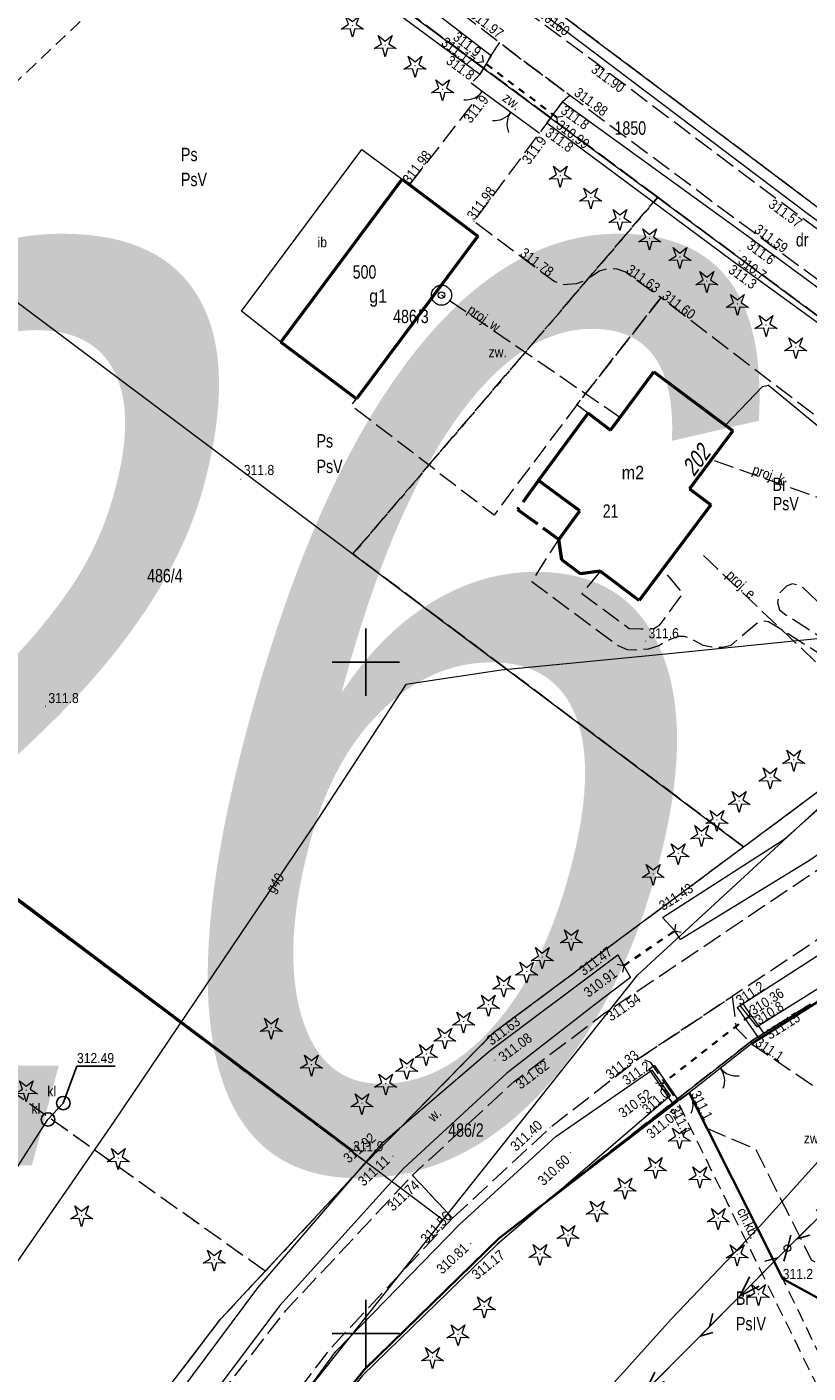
# Model space of a CAD drawing. Header units: metres. Extents: x 7523615 to 7533948, y 5492686 to 5502120.
# Tile 217 of 256: x 7531375 to 7531433, y 5497247 to 5497347. Entities that reach past the tile are written whole.
import ezdxf
from ezdxf.enums import TextEntityAlignment as Align

# ---------------------------------------------------------------- set-up
doc = ezdxf.new("R2010")
doc.units = ezdxf.units.M
for name, pattern in [('1.0_0.5', [1.5, 1, -0.5]), ('1.5_0.5', [2, 1.5, -0.5]), ('2.0_0.5', [2.5, 2, -0.5]), ('219-500', [0]), ('egkk-500', [2, 1.5, -0.5]), ('egug-500', [1, 0.5, -0.5]), ('otkz_500', [1, 0.5, -0.5]), ('otob_500', [0]), ('otof_500', [0]), ('suep_nn_500', [0]), ('sutp_500', [0])]:
    doc.linetypes.add(name, pattern=pattern)
doc.layers.get('0').update_dxf_attribs({"color": 2, "lineweight": 5})
doc.styles.get("Standard").update_dxf_attribs({"font": 'Working1250', "width": 0.75})
doc.linetypes.add('902-500', pattern='A,3.75,0,[1,ksztalty.shx,S=0.5,R=0,X=0,Y=0],3.75', length=7.5)
doc.linetypes.add('otdn_500_short', pattern='A,2.5,0,[21,ksztalty.shx,S=0.5,R=0,X=-1,Y=0],0.5', length=3)

# ---------------------------------------------------------------- blocks, each defined once
blk = doc.blocks.new('203')
at = {"linetype": 'Continuous', "lineweight": 0}
h = blk.add_hatch(color=0, dxfattribs=at)
edge = h.paths.add_edge_path()
edge.add_arc((0, 0), 0.045, 0, 360)
blk = doc.blocks.new('PW01')
at = {"linetype": 'Continuous', "lineweight": 13}
h = blk.add_hatch(color=0, dxfattribs=at)
edge = h.paths.add_edge_path()
edge.add_arc((0, 0), 0.045, 0, 360)
blk = doc.blocks.new('OP011')
at = {"linetype": 'Continuous', "lineweight": 13}
h = blk.add_hatch(color=0, dxfattribs=at)
edge = h.paths.add_edge_path()
edge.add_arc((0, 0), 0.05, 0, 360)
at = {"color": 0, "linetype": 'Continuous', "lineweight": 13}
for p, q in [((-0.828, -0.268), (-0.283, 0.093)), ((-0.283, 0.093), (-0.512, 0.706)), ((-0.512, 0.706), (0, 0.299)), ((0, 0.299), (0.512, 0.706)), ((0.512, 0.706), (0.283, 0.093)), ((0.283, 0.093), (0.828, -0.268)), ((-0.175, -0.24), (-0.828, -0.268)), ((0, -0.87), (-0.175, -0.24)), ((0.175, -0.24), (0, -0.87)), ((0.828, -0.268), (0.175, -0.24))]:
    blk.add_line(p, q, dxfattribs=at)
blk = doc.blocks.new('US13')
at = {"color": 0, "linetype": 'Continuous', "lineweight": 13}
for radius in [0.75, 0.25]:
    blk.add_circle((0, 0), radius, dxfattribs=at)
blk = doc.blocks.new('US15')
at = {"color": 0, "linetype": 'Continuous', "lineweight": 13}
blk.add_circle((0, 0), 0.25, dxfattribs=at)
blk = doc.blocks.new('SUKM')
at = {"color": 0, "linetype": 'Continuous'}
blk.add_circle((0, 0), 0.5, dxfattribs=at)
blk = doc.blocks.new('SUEP1')
at = {"color": 0, "linetype": 'Continuous'}
for p, q in [((0, 0), (5, 0)), ((5, 0), (3.5, 0.5)), ((5, 0), (3.5, -0.5)), ((5, 0), (15, 0)), ((15, 0), (13.5, 0.5)), ((15, 0), (13.5, -0.5))]:
    blk.add_line(p, q, dxfattribs=at)
blk = doc.blocks.new('SUTP')
at = {"color": 0, "linetype": 'Continuous'}
for p, q in [((0, 0), (0.866, 0.5)), ((0, 0), (9.232, 0)), ((1.866, -0.5), (1, 0)), ((7.366, -0.5), (8.232, 0)), ((9.232, 0), (8.366, 0.5))]:
    blk.add_line(p, q, dxfattribs=at)
blk = doc.blocks.new('IB05')
at = {"color": 0, "linetype": 'Continuous', "lineweight": 13}
for q in [(0.354, 0.354), (0.354, -0.354)]:
    blk.add_line((0, 0), q, dxfattribs=at)
blk = doc.blocks.new('OK02')
at = {"color": 0, "linetype": 'Continuous', "lineweight": 0}
for centre, start, end in [((-1.5, 0), 0, 60), ((1.5, 0), 120, 180)]:
    blk.add_arc(centre, 1.5, start, end, dxfattribs=at)
blk = doc.blocks.new('OK04')
at = {"color": 0, "linetype": 'Continuous', "lineweight": 0}
blk.add_arc((1.5, 0.001), 1.5, 120, 180, dxfattribs=at)
blk = doc.blocks.new('RAMKA500K')
at = {"color": 0}
for p, q in [((197.5, 250), (202.5, 250)), ((200, 247.5), (200, 250)), ((200, 47.5), (200, 52.5)), ((197.5, 50), (202.5, 50)), ((200, 0), (200, 2.5)), ((197.5, 0), (202.5, 0))]:
    blk.add_line(p, q, dxfattribs=at)

msp = doc.modelspace()

# ---------------------------------------------------------------- linework, layer by layer
at = {"layer": '217-kontur klasyfikacyjny', "color": 7, "linetype": 'egkk-500', "lineweight": 18, "flags": 128}
for points in [[(7531390.57, 5497366.27), (7531434.09, 5497333.55)], [(7531421.73, 5497334.62), (7531384.45, 5497362.28)], [(7531399.04, 5497308.06), (7531421.73, 5497334.62)], [(7531453.17, 5497311.3), (7531421.73, 5497334.62)], [(7531428.12, 5497286.25), (7531399.04, 5497308.06)], [(7531428.12, 5497286.25), (7531440.89, 5497295.75)], [(7531361.03, 5497292.02), (7531400.05, 5497262.75)], [(7531409.51, 5497272.41), (7531428.12, 5497286.25)], [(7531360.28, 5497277.56), (7531392.53, 5497254.65)], [(7531433.11, 5497274.53), (7531428.83, 5497271.87)], [(7531400.05, 5497262.75), (7531409.51, 5497272.41)], [(7531428.83, 5497271.87), (7531409.92, 5497257.1)], [(7531392.53, 5497254.65), (7531400.05, 5497262.75)], [(7531409.92, 5497257.1), (7531399.9, 5497247.31)], [(7531389.19, 5497251.06), (7531392.53, 5497254.65)], [(7531387.34, 5497248.63), (7531389.19, 5497251.06)], [(7531382.8, 5497242.69), (7531387.34, 5497248.63)], [(7531399.9, 5497247.31), (7531391.14, 5497236.47)]]:
    msp.add_lwpolyline(points, dxfattribs=at)
at = {"layer": '218-kontur użytku gruntowego', "color": 7, "linetype": 'egug-500', "lineweight": 18, "flags": 128}
for points in [[(7531390.57, 5497366.27), (7531434.09, 5497333.55)], [(7531384.45, 5497362.28), (7531421.73, 5497334.62)], [(7531421.73, 5497334.62), (7531399.04, 5497308.06)], [(7531453.17, 5497311.3), (7531421.73, 5497334.62)], [(7531399.04, 5497308.06), (7531428.12, 5497286.25)], [(7531428.12, 5497286.25), (7531440.89, 5497295.75)], [(7531361.03, 5497292.02), (7531400.05, 5497262.75)], [(7531409.51, 5497272.41), (7531428.12, 5497286.25)], [(7531360.28, 5497277.56), (7531392.53, 5497254.65)], [(7531433.11, 5497274.53), (7531428.83, 5497271.87)], [(7531400.05, 5497262.75), (7531409.51, 5497272.41)], [(7531428.83, 5497271.87), (7531409.92, 5497257.1)], [(7531392.53, 5497254.65), (7531400.05, 5497262.75)], [(7531409.92, 5497257.1), (7531399.9, 5497247.31)], [(7531389.19, 5497251.06), (7531392.53, 5497254.65)], [(7531387.34, 5497248.63), (7531389.19, 5497251.06)], [(7531382.8, 5497242.69), (7531387.34, 5497248.63)], [(7531399.9, 5497247.31), (7531391.14, 5497236.47)]]:
    msp.add_lwpolyline(points, dxfattribs=at)
at = {"layer": '219-działka ewidencyjna', "color": 3, "linetype": '219-500', "lineweight": 18, "flags": 128}
for points in [[(7531390.57, 5497366.27), (7531434.09, 5497333.55)], [(7531384.45, 5497362.28), (7531453.17, 5497311.3)], [(7531354.11, 5497341.75), (7531428.12, 5497286.25)], [(7531326.9, 5497317.61), (7531400.05, 5497262.75)], [(7531420.24, 5497276.72), (7531440.89, 5497295.75)], [(7531428.12, 5497286.25), (7531440.89, 5497295.75)], [(7531409.51, 5497272.41), (7531428.12, 5497286.25)], [(7531405.76, 5497258.47), (7531420.24, 5497276.72)], [(7531428.83, 5497271.87), (7531433.11, 5497274.53)], [(7531400.05, 5497262.75), (7531409.51, 5497272.41)], [(7531409.92, 5497257.1), (7531428.83, 5497271.87)], [(7531389.19, 5497251.06), (7531400.05, 5497262.75)], [(7531400.05, 5497262.75), (7531405.76, 5497258.47)], [(7531370.41, 5497213.93), (7531405.76, 5497258.47)], [(7531399.9, 5497247.31), (7531409.92, 5497257.1)], [(7531382.8, 5497242.69), (7531389.19, 5497251.06)], [(7531391.14, 5497236.47), (7531399.9, 5497247.31)]]:
    msp.add_lwpolyline(points, dxfattribs=at)
at = {"layer": '312-budynek ewidencyjny', "color": 7, "linetype": 'CONTINUOUS', "lineweight": 50, "flags": 128}
for points in [[(7531393.67, 5497323.83), (7531402.71, 5497335.96)], [(7531402.71, 5497335.96), (7531408.33, 5497331.72)], [(7531408.33, 5497331.72), (7531399.31, 5497319.62)], [(7531399.31, 5497319.62), (7531393.67, 5497323.83)], [(7531418.22, 5497317.28), (7531421.44, 5497321.63)], [(7531421.44, 5497321.63), (7531427.32, 5497317.23)], [(7531412.86, 5497313.52), (7531416.55, 5497318.54)], [(7531416.55, 5497318.54), (7531418.22, 5497317.28)], [(7531427.32, 5497317.23), (7531424.08, 5497312.91)], [(7531415.93, 5497311.27), (7531412.86, 5497313.52)], [(7531424.08, 5497312.91), (7531425.68, 5497311.72)], [(7531414.36, 5497309.13), (7531415.93, 5497311.27)], [(7531425.68, 5497311.72), (7531420.34, 5497304.59)], [(7531414.58, 5497307.61), (7531414.36, 5497309.13)], [(7531415.99, 5497306.58), (7531414.58, 5497307.61)], [(7531417.44, 5497306.77), (7531415.99, 5497306.58)], [(7531420.34, 5497304.59), (7531417.44, 5497306.77)]]:
    msp.add_lwpolyline(points, dxfattribs=at)
at = {"layer": 'blok - nawis', "color": 7, "linetype": '2.0_0.5', "lineweight": 50, "flags": 128}
msp.add_lwpolyline([(7531412.86, 5497313.52), (7531411.29, 5497311.38), (7531414.36, 5497309.13), (7531415.93, 5497311.27)], close=True, dxfattribs=at)
at = {"layer": 'brama', "color": 7, "linetype": 'otob_500', "lineweight": 18, "flags": 128}
for points in [[(7531412.9, 5497339.39), (7531408.67, 5497342.5)], [(7531428.71, 5497271.58), (7531424.07, 5497267.91)]]:
    msp.add_lwpolyline(points, dxfattribs=at)
at = {"layer": 'chodnik', "color": 7, "linetype": '1.0_0.5', "lineweight": 18, "flags": 128}
msp.add_lwpolyline([(7531424.07, 5497267.91), (7531425.4, 5497265.27), (7531431.03, 5497254.06), (7531437.3, 5497241.11), (7531438.19, 5497240.44), (7531439.87, 5497247.72), (7531440.99, 5497247.15), (7531439.3, 5497239.81), (7531440.37, 5497239.14), (7531439.21, 5497237.12), (7531435.16, 5497239.38), (7531434.43, 5497238.07), (7531431.54, 5497232.9), (7531431.01, 5497233.2), (7531435.79, 5497241.63), (7531423.21, 5497267.29)], close=True, dxfattribs=at)
at = {"layer": 'furtka', "color": 7, "linetype": 'otof_500', "lineweight": 18, "flags": 128}
for points in [[(7531408.67, 5497342.5), (7531407.83, 5497343.11)], [(7531424.07, 5497267.91), (7531423.21, 5497267.29)]]:
    msp.add_lwpolyline(points, dxfattribs=at)
at = {"layer": 'inna budowla', "color": 7, "linetype": 'CONTINUOUS', "lineweight": 18, "flags": 128}
msp.add_lwpolyline([(7531393.67, 5497323.83), (7531390.74, 5497326.14), (7531399.71, 5497338.18), (7531402.71, 5497335.96)], close=True, dxfattribs=at)
at = {"layer": 'jezdnia', "color": 7, "linetype": '1.5_0.5', "lineweight": 18, "flags": 128}
for points in [[(7531380.16, 5497365.47), (7531384.3, 5497369.09), (7531388.38, 5497372.8), (7531388.64, 5497370.3), (7531389.18, 5497367.85), (7531389.63, 5497366.41), (7531390.48, 5497365.03), (7531391.34, 5497364.26), (7531402.27, 5497355.86), (7531412.02, 5497348.43), (7531417.21, 5497344.58), (7531430.21, 5497334.78), (7531444.83, 5497323.98), (7531451.64, 5497319.06), (7531457.62, 5497314.63), (7531463.22, 5497310.53), (7531465.05, 5497309.33), (7531467.17, 5497308.58), (7531460.57, 5497303.6), (7531460.21, 5497305.05), (7531459.01, 5497307.54), (7531457.5, 5497310.34), (7531456.87, 5497311.17), (7531455.65, 5497312.24), (7531449.72, 5497316.59), (7531443, 5497321.57), (7531428.67, 5497332.14), (7531415.19, 5497342.2), (7531409.95, 5497346.13), (7531401.05, 5497352.97), (7531387.85, 5497362.83), (7531385.71, 5497364.25), (7531383.97, 5497365.11), (7531381.97, 5497365.61)], [(7531406.45, 5497258.59), (7531403.47, 5497261.79), (7531411.04, 5497268.76), (7531417.8, 5497273.87), (7531443.08, 5497290.91), (7531450.97, 5497296.46), (7531456.07, 5497300.05), (7531460.57, 5497303.6), (7531467.17, 5497308.58), (7531477.36, 5497316.61), (7531480.08, 5497313.29), (7531472.47, 5497307.32), (7531471.1, 5497305.45), (7531472.26, 5497302.2), (7531476.77, 5497298.89), (7531475.01, 5497296.53), (7531471.09, 5497299.24), (7531467.95, 5497301.92), (7531466.84, 5497302.31), (7531466.02, 5497302.11), (7531459.96, 5497297.32), (7531445.45, 5497287.19), (7531427.27, 5497275.1), (7531420.38, 5497270.51), (7531413.71, 5497265.31)], [(7531335.97, 5497170.49), (7531322.66, 5497161.06), (7531320.49, 5497159.25), (7531315.97, 5497155.47), (7531311.38, 5497151.64), (7531306.55, 5497146.53), (7531304.05, 5497142.7), (7531301.41, 5497138.34), (7531297.96, 5497131.14), (7531296.33, 5497125.46), (7531295.23, 5497119.61), (7531294.11, 5497110.28), (7531293.51, 5497102.16), (7531293.2, 5497098.06), (7531292.7, 5497092.84), (7531291.45, 5497079.93), (7531287.96, 5497079.13), (7531288.38, 5497093.23), (7531288.47, 5497096.36), (7531289.02, 5497102.86), (7531290.23, 5497115.86), (7531291.5, 5497124.44), (7531292.3, 5497128.03), (7531293.42, 5497132.02), (7531295.52, 5497136.59), (7531297.34, 5497140.14), (7531299.57, 5497143.86), (7531301.1, 5497146.17), (7531302.06, 5497147.43), (7531303.27, 5497149.27), (7531305.95, 5497152.34), (7531310.18, 5497156.42), (7531315.3, 5497160.43), (7531333.58, 5497173.95), (7531349.31, 5497185.24), (7531356.99, 5497191.27), (7531357.64, 5497191.81), (7531360.56, 5497194.58), (7531366.24, 5497200.87), (7531372.67, 5497211.12), (7531373.96, 5497214.02), (7531380.53, 5497231.21), (7531382.97, 5497235.88), (7531385.61, 5497240.22), (7531388.48, 5497244.57), (7531394.05, 5497251.71), (7531403.47, 5497261.79), (7531406.45, 5497258.59), (7531397.42, 5497248.94), (7531391.78, 5497241.66), (7531386.86, 5497233.84), (7531384.76, 5497229.82), (7531382.56, 5497224.75), (7531377.91, 5497212.15), (7531375.12, 5497206.28), (7531369.49, 5497198.06), (7531365.33, 5497193.25), (7531352.08, 5497182.08)]]:
    msp.add_lwpolyline(points, close=True, dxfattribs=at)
at = {"layer": 'obszar utwardzony', "color": 7, "linetype": '1.5_0.5', "lineweight": 18, "flags": 128}
for points in [[(7531421.98, 5497327.16), (7531415.7, 5497319.16), (7531409.54, 5497310.95), (7531398.91, 5497319.1), (7531399.31, 5497319.62), (7531408.33, 5497331.72), (7531403.26, 5497335.55), (7531408.67, 5497342.5), (7531407.83, 5497343.11), (7531408.48, 5497343.77), (7531409.34, 5497345.17), (7531409.95, 5497346.13), (7531415.19, 5497342.2), (7531414.64, 5497341.74), (7531413.47, 5497340.15), (7531412.9, 5497339.39), (7531408.05, 5497332.85), (7531413.56, 5497328.7), (7531414.08, 5497328.35), (7531414.69, 5497328.13), (7531415.67, 5497328.19), (7531416.29, 5497328.42), (7531416.83, 5497328.76), (7531417.39, 5497329.14), (7531418.01, 5497329.32), (7531418.68, 5497329.3), (7531419.32, 5497329.07)], [(7531416.55, 5497318.54), (7531415.7, 5497319.16), (7531421.98, 5497327.16), (7531435.79, 5497316.59), (7531436.36, 5497315.9), (7531436.62, 5497315.05), (7531436.72, 5497313.96), (7531436.46, 5497313.13), (7531435.88, 5497312.06), (7531435.62, 5497311.23), (7531435.67, 5497310.39), (7531435.86, 5497309.59), (7531436.42, 5497308.86), (7531445.03, 5497300.82), (7531440.84, 5497297.7), (7531432.41, 5497305.67), (7531431.74, 5497305.83), (7531431.3, 5497305.67), (7531430.74, 5497305.08), (7531430.64, 5497304.44), (7531430.8, 5497303.9), (7531431.27, 5497303.53), (7531440.61, 5497297.54), (7531439.7, 5497296.86), (7531429.98, 5497303.01), (7531429.61, 5497303.06), (7531429.1, 5497302.89), (7531427.16, 5497301.25), (7531426.55, 5497301.08), (7531425.76, 5497301.12), (7531425.1, 5497301.24), (7531424.09, 5497301.81), (7531423.71, 5497301.91), (7531423.23, 5497301.91), (7531422.6, 5497301.67), (7531421.8, 5497301.22), (7531421.02, 5497300.97), (7531420.27, 5497300.9), (7531419.48, 5497300.92), (7531418.7, 5497301.26), (7531412.35, 5497305.99), (7531414.36, 5497309.13), (7531414.58, 5497307.61), (7531415.99, 5497306.58), (7531417.44, 5497306.77), (7531416.08, 5497305.11), (7531419.61, 5497302.51), (7531420.47, 5497302.47), (7531421.44, 5497302.51), (7531421.89, 5497302.78), (7531423.6, 5497305.11), (7531422.1, 5497306.95), (7531425.68, 5497311.72), (7531424.08, 5497312.91), (7531427.32, 5497317.23), (7531421.44, 5497321.63), (7531418.22, 5497317.28)], [(7531427.27, 5497275.1), (7531427.57, 5497272.74), (7531428.71, 5497271.58), (7531435.46, 5497266.97), (7531437.36, 5497268.59), (7531439.16, 5497269.52), (7531441.74, 5497269.49), (7531443.97, 5497268.4), (7531441.32, 5497263.59), (7531444.35, 5497261.92), (7531444.34, 5497261.16), (7531438.49, 5497250), (7531437.73, 5497252.93), (7531433.18, 5497255.47), (7531429.04, 5497263.71), (7531425.4, 5497265.27), (7531424.07, 5497267.91), (7531423.21, 5497267.29), (7531421.22, 5497270.17), (7531420.38, 5497270.51)]]:
    msp.add_lwpolyline(points, close=True, dxfattribs=at)
at = {"layer": 'ogrodzenie trwałe', "color": 7, "linetype": '902-500', "lineweight": 35, "flags": 128}
for points in [[(7531326.95, 5497317.86), (7531399.05, 5497263.57)], [(7531473.5, 5497291.02), (7531470.18, 5497293.34), (7531462.08, 5497292.57), (7531447.47, 5497283.48), (7531428.71, 5497271.58)], [(7531438.49, 5497250), (7531431.03, 5497254.06), (7531425.4, 5497265.27), (7531424.07, 5497267.91)], [(7531409.92, 5497257.1), (7531423.21, 5497267.29)], [(7531409.92, 5497257.1), (7531399.9, 5497247.31), (7531391.14, 5497236.47), (7531384.91, 5497223.79)]]:
    msp.add_lwpolyline(points, dxfattribs=at)
at = {"layer": 'przepust', "color": 7, "linetype": 'otkz_500', "lineweight": 35, "flags": 128}
for points in [[(7531414.19, 5497340.59), (7531408.75, 5497344.7)], [(7531419.2, 5497277.39), (7531422.99, 5497279.98)], [(7531428.55, 5497273.64), (7531422.05, 5497268.59)]]:
    msp.add_lwpolyline(points, dxfattribs=at)
at = {"layer": 'przewód elektroenergetyczny niskiego napięcia', "color": 1, "linetype": 'suep_nn_500', "lineweight": 18, "flags": 128}
for points in [[(7531431.38, 5497256.35), (7531454.88, 5497279.66)], [(7531431.38, 5497256.35), (7531405.98, 5497230.77)]]:
    msp.add_lwpolyline(points, dxfattribs=at)
at = {"layer": 'przewód elektroenergetyczny podziemny - ob. projektowany', "color": 6, "linetype": '1.5_0.5', "lineweight": 18, "flags": 128}
msp.add_lwpolyline([(7531425.13, 5497307.93), (7531437.16, 5497296.54), (7531437.38, 5497296.5), (7531437.53, 5497296.61), (7531437.74, 5497296.7), (7531438.03, 5497296.61), (7531438.1, 5497296.44), (7531438.12, 5497296.18), (7531438.04, 5497296), (7531438, 5497295.74), (7531437.52, 5497295.43), (7531437.85, 5497294.92), (7531438.72, 5497295.52), (7531438.4, 5497296.02), (7531438, 5497295.74)], dxfattribs=at)
at = {"layer": 'przewód gazowy', "color": 7, "linetype": 'CONTINUOUS', "lineweight": 18, "flags": 128}
for points in [[(7531582.84, 5497448.42), (7531563.85, 5497426.33), (7531541.21, 5497404.22), (7531524.05, 5497387.12), (7531511.94, 5497374.76), (7531508.55, 5497371.07), (7531491.12, 5497353.89), (7531473.43, 5497334.49), (7531454.89, 5497315.66), (7531452.69, 5497313.17), (7531443.92, 5497304.44), (7531441.91, 5497302.58), (7531422.33, 5497300.6), (7531410.08, 5497299.41), (7531402.98, 5497298.33), (7531396.01, 5497287.65), (7531381.27, 5497265.82), (7531371.61, 5497251.85), (7531356.3, 5497228.64), (7531347.93, 5497215.74), (7531341.2, 5497204.79), (7531336.72, 5497198.45), (7531331.39, 5497191.86)], [(7531426.76, 5497317.65), (7531429.52, 5497320.54), (7531429.97, 5497320.64), (7531440.41, 5497312.01), (7531440.8, 5497311.32), (7531443.92, 5497304.44)], [(7531493.93, 5497311.28), (7531480.34, 5497290.03), (7531463.36, 5497281.11), (7531454.68, 5497285.33), (7531441.29, 5497271.28), (7531429.37, 5497258.04), (7531422.75, 5497251.09), (7531408.14, 5497234.85)]]:
    msp.add_lwpolyline(points, dxfattribs=at)
at = {"layer": 'przewód kanalizacyjny', "color": 7, "linetype": 'CONTINUOUS', "lineweight": 18, "flags": 128}
msp.add_lwpolyline([(7531369.24, 5497254.89), (7531376.34, 5497265.94), (7531377.48, 5497267.16)], dxfattribs=at)
at = {"layer": 'przewód kanalizacyjny - ob. projektowany', "color": 6, "linetype": '1.5_0.5', "lineweight": 18, "flags": 128}
msp.add_lwpolyline([(7531425.93, 5497315.03), (7531442.02, 5497309.28)], dxfattribs=at)
at = {"layer": 'przewód telekomunikacyjny napowietrzny', "color": 30, "linetype": 'sutp_500', "lineweight": 18, "flags": 128}
for points in [[(7531431.38, 5497256.35), (7531454.88, 5497279.66)], [(7531431.38, 5497256.35), (7531405.98, 5497230.77)]]:
    msp.add_lwpolyline(points, dxfattribs=at)
at = {"layer": 'przewód wodociągowy', "color": 7, "linetype": 'CONTINUOUS', "lineweight": 18, "flags": 128}
msp.add_lwpolyline([(7531391.81, 5497364.47), (7531432.84, 5497333.43), (7531452.99, 5497318.69), (7531460.05, 5497314.17), (7531461.71, 5497312.88), (7531462.05, 5497313.11), (7531470.22, 5497320.66), (7531500.71, 5497355.19), (7531511.98, 5497363.57), (7531553.81, 5497403.03), (7531581.63, 5497423.04), (7531631.27, 5497451.91)], dxfattribs=at)
at = {"layer": 'przewód wodociągowy - ob. projektowany', "color": 6, "linetype": '1.5_0.5', "lineweight": 18, "flags": 128}
msp.add_lwpolyline([(7531418.98, 5497318.18), (7531405.63, 5497327.33)], dxfattribs=at)
at = {"layer": 'rzędna-Atr2', "color": 7, "flags": 128}
msp.add_lwpolyline([(7531377.48, 5497267.16), (7531378.5, 5497269.9), (7531381.35, 5497269.9)], dxfattribs=at)
at = {"layer": 'rów przydrożny (poligon)', "color": 7, "linetype": 'CONTINUOUS', "lineweight": 18, "flags": 128}
for points in [[(7531408.48, 5497343.77), (7531399.45, 5497350.46), (7531386.3, 5497359.84), (7531381.3, 5497362.88), (7531381.79, 5497364.51), (7531387.45, 5497361.5), (7531400.55, 5497351.95), (7531409.34, 5497345.17)], [(7531413.47, 5497340.15), (7531414.64, 5497341.74), (7531428.49, 5497331.71), (7531442.78, 5497321.18), (7531449.22, 5497315.85), (7531448.39, 5497314.6), (7531441.28, 5497319.7), (7531427.27, 5497329.89)], [(7531422.08, 5497280.98), (7531431.19, 5497286.84), (7531440.99, 5497295.52), (7531441.95, 5497293.95), (7531442.59, 5497291.81), (7531433.03, 5497285.23), (7531423.42, 5497279.35), (7531422.99, 5497279.98)], [(7531454.26, 5497288.39), (7531445.66, 5497283.2), (7531429.12, 5497272.83), (7531427.86, 5497274.42), (7531444.15, 5497284.94), (7531453.5, 5497290.08)], [(7531402.82, 5497262.32), (7531393.6, 5497252.08), (7531384.98, 5497240.63), (7531384.31, 5497241.09), (7531383.25, 5497241.7), (7531391.95, 5497253.41), (7531401.3, 5497264.24), (7531409.26, 5497271.08), (7531418.76, 5497278.19), (7531419.2, 5497277.39), (7531419.7, 5497276.51), (7531417.23, 5497274.63), (7531410.49, 5497269.38)], [(7531409.81, 5497256.64), (7531399.74, 5497246.86), (7531391.02, 5497236.01), (7531384.56, 5497223.89), (7531380.81, 5497212.71), (7531378.87, 5497213.61), (7531382.88, 5497224.48), (7531389.42, 5497237.3), (7531397.77, 5497248.66), (7531406.97, 5497258.11), (7531414.13, 5497264.68), (7531421.28, 5497269.61), (7531422.65, 5497267.69)]]:
    msp.add_lwpolyline(points, close=True, dxfattribs=at)
at = {"layer": 'zadrzewienie  zakrzewienie', "color": 7, "linetype": '1.0_0.5', "lineweight": 18, "flags": 128}
msp.add_lwpolyline([(7531377.56, 5497358.76), (7531383.2, 5497351.94), (7531368.72, 5497338.22), (7531356.12, 5497327.79), (7531343.33, 5497317.29), (7531336.01, 5497323.88), (7531354.68, 5497340.22), (7531361.77, 5497345.3)], close=True, dxfattribs=at)
at = {"layer": 'ściana oporowa (linia)', "color": 0, "linetype": 'otdn_500_short', "lineweight": 18}
for p, q in [((7531427.65, 5497274.28), (7531427.86, 5497274.42)), ((7531427.65, 5497274.28), (7531429.2, 5497272.05)), ((7531429.2, 5497272.05), (7531429.41, 5497272.19)), ((7531421.07, 5497269.69), (7531421.28, 5497269.83)), ((7531421.07, 5497269.69), (7531422.79, 5497267.18)), ((7531422.79, 5497267.18), (7531423, 5497267.32))]:
    msp.add_line(p, q, dxfattribs=at)
at = {"layer": 'ściana oporowa (linia)', "color": 0, "lineweight": 18}
for p, q in [((7531428.07, 5497274.56), (7531427.86, 5497274.42)), ((7531428.07, 5497274.56), (7531429.62, 5497272.33)), ((7531429.62, 5497272.33), (7531429.41, 5497272.19)), ((7531421.49, 5497269.97), (7531421.28, 5497269.83)), ((7531421.49, 5497269.97), (7531423.21, 5497267.46)), ((7531423.21, 5497267.46), (7531423, 5497267.32))]:
    msp.add_line(p, q, dxfattribs=at)

# ---------------------------------------------------------------- block references
at = {"layer": '203-punkt graniczny', "color": 3, "linetype": 'CONTINUOUS', "lineweight": 18}
for p in [(7531428.12, 5497286.25), (7531420.24, 5497276.72), (7531409.51, 5497272.41), (7531428.83, 5497271.87), (7531400.05, 5497262.75), (7531405.76, 5497258.47), (7531409.92, 5497257.1), (7531389.19, 5497251.06), (7531399.9, 5497247.31)]:
    msp.add_blockref('203', p, dxfattribs=at)
at = {"layer": 'brama', "color": 7, "linetype": 'CONTINUOUS', "lineweight": 18}
for p, rotation in [((7531410.79, 5497340.95), 143.676), ((7531426.39, 5497269.75), 218.342)]:
    msp.add_blockref('OK02', p, dxfattribs=dict(at, rotation=rotation))
at = {"layer": 'drzewo iglaste', "color": 7, "linetype": 'CONTINUOUS', "lineweight": 18}
for p in [(7531399, 5497347.41), (7531401.44, 5497345.96), (7531403.66, 5497344.42), (7531405.71, 5497342.67), (7531414.47, 5497336.23), (7531416.74, 5497334.6), (7531418.91, 5497333.01), (7531421.12, 5497331.56), (7531423.38, 5497330.17), (7531425.38, 5497328.38), (7531427.66, 5497326.68), (7531429.79, 5497325.11), (7531432, 5497323.46), (7531431.85, 5497292.73), (7531430.09, 5497291.41), (7531427.79, 5497289.66), (7531426.13, 5497288.25), (7531424.99, 5497287.12), (7531423.25, 5497285.77), (7531421.39, 5497284.23), (7531415.29, 5497279.36), (7531413.13, 5497278.03), (7531411.97, 5497276.96), (7531410.26, 5497275.92), (7531409.12, 5497274.48), (7531407.28, 5497273.23), (7531392.96, 5497272.77), (7531405.88, 5497272.04), (7531404.5, 5497270.81), (7531395.95, 5497270.02), (7531403.04, 5497269.78), (7531401.48, 5497268.61), (7531374.72, 5497268.11), (7531399.71, 5497267.15), (7531423.34, 5497264.59), (7531381.57, 5497263.06), (7531421.55, 5497262.39), (7531424.86, 5497261.7), (7531419.29, 5497260.86), (7531417.22, 5497259.15), (7531378.84, 5497258.8), (7531426.23, 5497258.59), (7531415.05, 5497257.33), (7531388.72, 5497255.5), (7531412.96, 5497255.92), (7531427.64, 5497255.89), (7531429.23, 5497252.94), (7531408.82, 5497252.02), (7531406.86, 5497249.94), (7531404.96, 5497248.24)]:
    msp.add_blockref('OP011', p, dxfattribs=at)
at = {"layer": 'furtka', "color": 7, "linetype": 'CONTINUOUS', "lineweight": 18}
for p, rotation in [((7531408.67, 5497342.5), 144.013), ((7531424.07, 5497267.91), 215.789)]:
    msp.add_blockref('OK04', p, dxfattribs=dict(at, rotation=rotation))
at = {"layer": 'osadnik  szambo', "color": 7, "linetype": 'CONTINUOUS', "lineweight": 18}
for p in [(7531377.48, 5497267.16), (7531376.34, 5497265.94)]:
    msp.add_blockref('SUKM', p, dxfattribs=at)
at = {"layer": 'pikieta naturalna', "color": 7, "linetype": 'CONTINUOUS', "lineweight": 13}
for p in [(7531409.34, 5497345.17), (7531408.48, 5497343.77), (7531408.67, 5497342.5), (7531414.64, 5497341.74), (7531413.47, 5497340.15), (7531412.9, 5497339.39), (7531428.49, 5497331.71), (7531427.85, 5497330.63), (7531427.27, 5497329.89), (7531390.69, 5497313.63), (7531420.83, 5497301.57), (7531376.15, 5497296.71), (7531427.86, 5497274.42), (7531429.12, 5497272.83), (7531428.71, 5497271.58), (7531421.28, 5497269.61), (7531424.07, 5497267.91), (7531422.65, 5497267.69), (7531423.21, 5497267.29), (7531399.05, 5497263.57), (7531431.03, 5497254.06)]:
    msp.add_blockref('PW01', p, dxfattribs=at)
at = {"layer": 'pikieta sztuczna', "color": 7, "linetype": 'CONTINUOUS', "lineweight": 13}
for p in [(7531409.95, 5497346.13), (7531408.75, 5497344.7), (7531417.21, 5497344.58), (7531415.19, 5497342.2), (7531414.19, 5497340.59), (7531403.26, 5497335.55), (7531430.21, 5497334.78), (7531408.05, 5497332.85), (7531428.67, 5497332.14), (7531419.32, 5497329.07), (7531413.56, 5497328.7), (7531421.98, 5497327.16), (7531422.08, 5497280.98), (7531418.76, 5497278.19), (7531419.2, 5497277.39), (7531417.8, 5497273.87), (7531428.45, 5497273.5), (7531429.41, 5497272.19), (7531409.26, 5497271.08), (7531409.6, 5497270.36), (7531420.38, 5497270.51), (7531411.04, 5497268.76), (7531421.82, 5497268.46), (7531422.91, 5497267.23), (7531413.71, 5497265.31), (7531401.3, 5497264.24), (7531402.01, 5497263.21), (7531415.22, 5497263.47), (7531403.47, 5497261.79), (7531406.45, 5497258.59), (7531407.8, 5497256.71), (7531409.81, 5497256.64)]:
    msp.add_blockref('PW01', p, dxfattribs=at)
at = {"layer": 'przepust', "color": 7, "linetype": 'CONTINUOUS', "lineweight": 35}
for p, rotation in [((7531408.75, 5497344.7), 502.928), ((7531414.19, 5497340.59), 322.928), ((7531422.99, 5497279.98), 394.348), ((7531419.2, 5497277.39), 214.348), ((7531428.55, 5497273.64), 397.844), ((7531422.05, 5497268.59), 217.844)]:
    msp.add_blockref('IB05', p, dxfattribs=dict(at, rotation=rotation))
at = {"layer": 'przewód elektroenergetyczny niskiego napięcia', "color": 1, "linetype": 'CONTINUOUS', "lineweight": 18}
for rotation in [44.767, 225.202]:
    msp.add_blockref('SUEP1', (7531431.38, 5497256.35), dxfattribs=dict(at, rotation=rotation))
at = {"layer": 'przewód telekomunikacyjny napowietrzny', "color": 30, "linetype": 'CONTINUOUS', "lineweight": 18}
for rotation in [44.767, 225.202]:
    msp.add_blockref('SUTP', (7531431.38, 5497256.35), dxfattribs=dict(at, rotation=rotation))
at = {"layer": 'rzędna', "color": 7, "linetype": 'CONTINUOUS', "lineweight": 18}
for p in [(7531429.97, 5497320.64), (7531377.48, 5497267.16)]:
    msp.add_blockref('PW01', p, dxfattribs=at)
at = {"layer": 'studnia zwykła', "color": 7, "linetype": 'CONTINUOUS', "lineweight": 18}
msp.add_blockref('US13', (7531405.63, 5497327.33), dxfattribs=at)
at = {"layer": 'słup przewodów napowietrznych', "color": 7, "linetype": 'CONTINUOUS', "lineweight": 18}
msp.add_blockref('US15', (7531431.38, 5497256.35), dxfattribs=at)
at = {"layer": 'Wstawianie ramki sekcyjnej z opisem', "color": 7, "linetype": 'CONTINUOUS', "lineweight": 13}
for p in [(7531200, 5497250), (7531200, 5497000)]:
    msp.add_blockref('RAMKA500K', p, dxfattribs=at)

# ---------------------------------------------------------------- texts
at = {"layer": '209-oznaczenie konturu klasyfikacyjnego', "color": 7, "linetype": 'CONTINUOUS', "lineweight": 18, "width": 0.79}
for s, p in [('PsV', (7531386.24, 5497336.45)), ('PsV', (7531396.33, 5497315.08)), ('PsV', (7531430.29, 5497312.31)), ('PsIV', (7531427.55, 5497251.23))]:
    msp.add_text(s, height=1, dxfattribs=at).set_placement(p, align=Align.TOP_LEFT)
at = {"layer": '210-oznaczenie konturu użytku gruntowego', "color": 7, "linetype": 'CONTINUOUS', "lineweight": 18, "width": 0.79}
for s, p in [('Ps', (7531386.24, 5497337.31)), ('dr', (7531432.01, 5497330.96)), ('Ps', (7531396.33, 5497315.98)), ('Br', (7531430.27, 5497312.74)), ('Br', (7531427.55, 5497252.13))]:
    msp.add_text(s, height=1, dxfattribs=at).set_placement(p)
at = {"layer": '211-numer działki ewidencyjnej', "color": 3, "linetype": 'CONTINUOUS', "lineweight": 18, "width": 0.79}
for s, p in [('1850', (7531418.51, 5497340.28)), ('486/4', (7531383.72, 5497306.94)), ('486/2', (7531406.13, 5497265.65))]:
    msp.add_text(s, height=1, dxfattribs=at).set_placement(p, align=Align.TOP_LEFT)
msp.add_text('486/3', height=1, dxfattribs=at).set_placement((7531402.03, 5497325.25))
at = {"layer": '238-Punkt adresowy budynku', "color": 7, "linetype": 'CONTINUOUS', "lineweight": 25, "oblique": 15, "width": 0.79}
msp.add_text('202', height=1.25, rotation=53.13, dxfattribs=at).set_placement((7531425.07, 5497314.64), align=Align.CENTER)
at = {"layer": '312-oznaczenie budynku ewidencyjnego', "color": 7, "linetype": 'CONTINUOUS', "lineweight": 18, "width": 0.79}
for s, p in [('500', (7531399.02, 5497328.56)), ('21', (7531417.63, 5497310.75))]:
    msp.add_text(s, height=1, dxfattribs=at).set_placement(p)
at = {"layer": '312-oznaczenie budynku ewidencyjnego-Atr117', "color": 7, "width": 0.9}
msp.add_text('g1', height=1, dxfattribs=at).set_placement((7531400.25, 5497326.77))
msp.add_text('m2', height=1, dxfattribs=at).set_placement((7531419.88, 5497314.12), align=Align.MIDDLE_CENTER)
at = {"layer": '995-Tekst dodatkowy duży', "color": 6, "linetype": 'CONTINUOUS', "lineweight": 35, "oblique": 15, "width": 0.79}
msp.add_text('26', height=68.359, dxfattribs=at).set_placement((7531338.62, 5497262.53))
at = {"layer": 'chodnik-Atr17', "color": 7, "width": 0.9}
msp.add_text('ch.kb.', height=0.75, rotation=296.117, dxfattribs=at).set_placement((7531427.6, 5497259.13))
at = {"layer": 'inna budowla-Atr17', "color": 7, "width": 0.9}
msp.add_text('ib', height=0.75, dxfattribs=at).set_placement((7531396.41, 5497330.9))
at = {"layer": 'obszar utwardzony-Atr17', "color": 7, "width": 0.9}
msp.add_text('zw.', height=0.75, rotation=323.13, dxfattribs=at).set_placement((7531410.87, 5497341.76), align=Align.MIDDLE_CENTER)
for p in [(7531409.14, 5497322.71), (7531432.6, 5497264.15)]:
    msp.add_text('zw.', height=0.75, dxfattribs=at).set_placement(p)
at = {"layer": 'osadnik  szambo-Atr17', "color": 7, "width": 0.9}
for p in [(7531376.29, 5497267.67), (7531375.12, 5497266.37)]:
    msp.add_text('kl', height=0.75, dxfattribs=at).set_placement(p)
at = {"layer": 'pikieta naturalna-Atr2', "color": 7, "width": 0.9}
for s, rotation, p in [('311.9', 322.356, (7531408.67, 5497345.63)), ('311.8', 323.466, (7531408.17, 5497343.9)), ('311.9', 52.102, (7531408.6, 5497342.32)), ('311.9', 53.439, (7531412.9, 5497339.26))]:
    msp.add_text(s, height=0.75, rotation=rotation, dxfattribs=at).set_placement(p, align=Align.TOP_RIGHT)
for s, rotation, p in [('311.8', 324.088, (7531414.88, 5497341.54)), ('311.8', 323.37, (7531413.73, 5497339.87)), ('311.6', 323.614, (7531428.73, 5497331.49)), ('310.7', 323.97, (7531428.08, 5497330.34)), ('311.3', 323.97, (7531427.36, 5497329.67))]:
    msp.add_text(s, height=0.75, rotation=rotation, dxfattribs=at).set_placement(p, align=Align.TOP_LEFT)
for s, p in [('311.8', (7531390.92, 5497313.94)), ('311.6', (7531421.04, 5497301.78)), ('311.8', (7531376.37, 5497296.95)), ('311.9', (7531399.05, 5497263.57)), ('311.2', (7531431.03, 5497254.06))]:
    msp.add_text(s, height=0.75, dxfattribs=at).set_placement(p)
for s, rotation, p in [('311.2', 32.854, (7531427.86, 5497274.42)), ('310.8', 32.086, (7531429.27, 5497272.95)), ('311.1', 325.668, (7531428.91, 5497271.49)), ('311.2', 34.587, (7531419.42, 5497268.45)), ('311.0', 40.715, (7531420.96, 5497266.29)), ('311.1', 296.738, (7531424.18, 5497267.84)), ('311.1', 296.117, (7531422.62, 5497266.7))]:
    msp.add_text(s, height=0.75, rotation=rotation, dxfattribs=at).set_placement(p)
at = {"layer": 'pikieta sztuczna-Atr2', "color": 7, "width": 0.9}
for s, rotation, p in [('311.97', 322.456, (7531409.88, 5497346.41)), ('311.47', 36.812, (7531418.43, 5497278.26)), ('311.40', 42.787, (7531413.21, 5497265.4)), ('311.92', 40.673, (7531400.82, 5497264.44))]:
    msp.add_text(s, height=0.75, rotation=rotation, dxfattribs=at).set_placement(p, align=Align.RIGHT)
for s, rotation, p in [('311.17', 323.466, (7531408.21, 5497344.96)), ('311.07', 38.952, (7531422.95, 5497266.78)), ('311.74', 42.637, (7531403.54, 5497261.48)), ('311.17', 38.952, (7531409.94, 5497256.28))]:
    msp.add_text(s, height=0.75, rotation=rotation, dxfattribs=at).set_placement(p, align=Align.TOP_RIGHT)
for s, rotation, p in [('311.90', 323.431, (7531417.14, 5497344.61)), ('310.99', 322.928, (7531414.54, 5497340.44)), ('311.57', 323.546, (7531430.35, 5497334.55))]:
    msp.add_text(s, height=0.75, rotation=rotation, dxfattribs=at).set_placement(p, align=Align.TOP_LEFT)
for s, rotation, p in [('311.88', 323.266, (7531415.44, 5497342.26)), ('311.98', 52.427, (7531403.26, 5497335.55)), ('311.98', 52.967, (7531408.05, 5497332.85)), ('311.59', 323.586, (7531428.84, 5497332.07)), ('311.78', 323.014, (7531411.41, 5497330.32)), ('311.63', 324.32, (7531419.32, 5497329.07)), ('311.60', 322.57, (7531421.98, 5497327.16)), ('311.43', 32.751, (7531422.13, 5497281.46)), ('311.54', 33.982, (7531418.25, 5497273.22)), ('310.36', 32.086, (7531428.86, 5497273.68)), ('311.15', 32.388, (7531430.08, 5497271.86)), ('311.63', 36.812, (7531409.36, 5497271.42)), ('311.33', 37.94, (7531418.22, 5497268.88)), ('311.62', 37.086, (7531411.52, 5497268.15)), ('311.56', 46.901, (7531404.55, 5497256.65))]:
    msp.add_text(s, height=0.75, rotation=rotation, dxfattribs=at).set_placement(p)
for s, rotation, p in [('310.91', 36.812, (7531418.56, 5497276.95)), ('310.52', 36.225, (7531421.16, 5497267.95)), ('311.11', 42.629, (7531401.61, 5497263.06)), ('310.60', 42.539, (7531415, 5497263.1)), ('310.81', 42.539, (7531407.46, 5497256.52))]:
    msp.add_text(s, height=0.75, rotation=rotation, dxfattribs=at).set_placement(p, align=Align.MIDDLE_RIGHT)
msp.add_text('311.08', height=0.75, rotation=36.812, dxfattribs=at).set_placement((7531410.01, 5497270.49), align=Align.MIDDLE_LEFT)
at = {"layer": 'przewód elektroenergetyczny podziemny - ob. projektowany-Atr1', "color": 1, "width": 0.9}
msp.add_text('proj. e', height=0.75, rotation=-43.435, dxfattribs=at).set_placement((7531426.76, 5497306.39))
at = {"layer": 'przewód gazowy-Atr1', "color": 7, "width": 0.9}
msp.add_text('g40', height=0.75, rotation=55.972, dxfattribs=at).set_placement((7531392.82, 5497282.93), align=Align.MIDDLE_LEFT)
at = {"layer": 'przewód kanalizacyjny - ob. projektowany-Atr1', "color": 34, "width": 0.9}
msp.add_text('proj. k', height=0.75, rotation=-19.678, dxfattribs=at).set_placement((7531428.7, 5497314.04))
at = {"layer": 'przewód wodociągowy - ob. projektowany-Atr1', "color": 5, "width": 0.9}
msp.add_text('proj. w', height=0.75, rotation=-34.419, dxfattribs=at).set_placement((7531407.49, 5497326.06))
at = {"layer": 'przewód wodociągowy-Atr1', "color": 7, "width": 0.9}
msp.add_text('wo160', height=0.75, rotation=-37.108, dxfattribs=at).set_placement((7531413.99, 5497347.69), align=Align.MIDDLE_CENTER)
at = {"layer": 'rzędna-Atr2', "color": 7, "width": 0.9}
msp.add_text('312.49', height=0.75, dxfattribs=at).set_placement((7531378.5, 5497269.91), align=Align.BOTTOM_LEFT)
at = {"layer": 'rów przydrożny (poligon)-Atr17', "color": 7, "width": 0.9}
msp.add_text('w.', height=0.75, rotation=42.629, dxfattribs=at).set_placement((7531405.03, 5497265.71))

doc.saveas('drawing.dxf')
